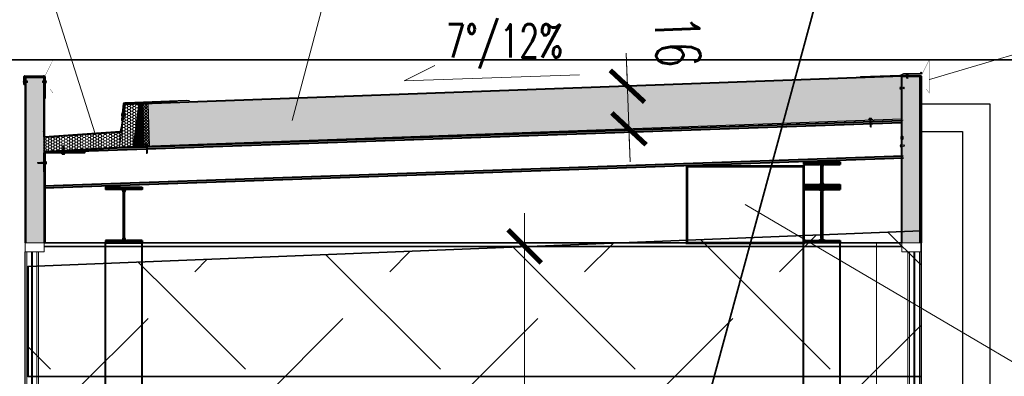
# Model space of a CAD drawing. Header units: inches. Extents: x 0 to 111471, y -105323 to 11070.
# Tile 18 of 256: x 44313 to 44671, y -54294 to -54164. Entities that reach past the tile are written whole.
import ezdxf

# ---------------------------------------------------------------- set-up
doc = ezdxf.new("R2010")
doc.units = ezdxf.units.IN
doc.header["$MEASUREMENT"] = 0
doc.linetypes.add('DASHED', pattern=[19.05, 12.7, -6.35])
for name, color, linetype, lineweight in [('888 drzwi i okna', 4, 'Continuous', 0), ('888 elementy do usunięcia', 6, 'Continuous', 35), ('888 opisy', 3, 'Continuous', 0), ('888 projektowane elementy', 6, 'Continuous', 13), ('888 sciany', 2, 'Continuous', 35), ('888 sciany istniejące', 2, 'Continuous', 35), ('888 widok', 8, 'Continuous', 0), ('888 wymiary', 1, 'Continuous', 0), ('KS_Fastener_sealing', 7, 'Continuous', 13), ('KS_Flashing', 40, 'Continuous', 40), ('KS_Hatch', 8, 'Continuous', 13), ('KS_Main structure', 1, 'Continuous', 40), ('KS_Panel sheet', 5, 'Continuous', 40), ('KS_Secondary structure', 140, 'Continuous', 40), ('KS_Text note', 7, 'Continuous', 13), ('Wymiary', 85, 'Continuous', 18)]:
    doc.layers.add(name, color=color, linetype=linetype, lineweight=lineweight)
doc.layers.add('888 opisy kolorow', color=11, linetype='Continuous')
doc.styles.add('TS 100_opisy', font='romans.shx', dxfattribs={"width": 0.7, "height": 16})
doc.styles.add('TS 100_wymiary', font='romans.shx', dxfattribs={"width": 0.7, "height": 16})
doc.dimstyles.new('Dim Style 100', dxfattribs={"dimtxt": 16, "dimasz": 12, "dimexe": 12, "dimexo": 2, "dimgap": 10, "dimtad": 1, "dimdec": 0, "dimzin": 9, "dimtxsty": 'TS 100_wymiary', "dimblk": 'ARCHTICK', "dimcen": 2.5, "dimdle": 12, "dimclrd": 256, "dimclrt": 2, "dimadec": 0, "dimazin": 2, "dimtfac": 1, "dimtdec": 0, "dimtix": 1, "dimtmove": 2, "dimatfit": 3, "dimfxl": 0, "dimlwd": -1, "dimarcsym": 0})
pattern_1 = [(270, (1229.95714, 9157.7706), (0.54992613, -0.9525), [0.635, -1.27]), (30, (1229.95714, 9157.7706), (0.549926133, 0.952499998), [0.635, -1.27]), (330, (1229.95714, 9157.7706), (1.09985226, -2e-09), [-1.27, 0.635])]

# ---------------------------------------------------------------- blocks, each defined once
blk = doc.blocks.new('P14')
at = {"layer": 'KS_Flashing'}
blk.add_hatch(color=256, dxfattribs=at).paths.add_polyline_path([(-4.5, 0), (4.5, 0), (4.5, 3), (-4.5, 3)])
blk.add_lwpolyline([(-4.5, 0), (4.5, 0), (4.5, 3), (-4.5, 3)], close=True, dxfattribs=at)
blk = doc.blocks.new('*U1396')
blk.add_lwpolyline([(-1.8, 0), (-1.8, -0.5), (-2.4, -0.9), (-1.8, -1.3), (-1.8, -1.9), (-2.4, -2.3), (-1.8, -2.7), (-1.8, -3.3), (-2.4, -3.7), (-1.8, -4.1), (-1.8, -4.7), (-2.4, -5.1), (-1.8, -5.5), (-1.8, -6.1), (-2.4, -6.5), (-1.8, -6.9), (-1.8, -7.5), (-2.4, -7.9), (-1.8, -8.3), (-1.8, -8.9), (-2.4, -9.3), (-1.8, -9.7), (-1.8, -10.3), (-2.4, -10.7), (-1.8, -11.1), (-1.8, -11.7), (-2.4, -12.1), (-1.8, -12.5), (-1.8, -13.1), (-2.4, -13.5), (-1.8, -13.9), (-1.8, -14.5), (-2.4, -14.9), (-1.8, -15.3), (-1.8, -15.9), (-2.1, -16.1), (-1.8, -16.1), (-1.8, -24.8), (0, -26.1), (1.8, -24.8), (1.8, -15.9), (2.4, -15.4), (1.8, -15), (1.8, -14.5), (2.4, -14), (1.8, -13.6), (1.8, -13.1), (2.4, -12.6), (1.8, -12.2), (1.8, -11.6), (2.4, -11.2), (1.8, -10.8), (1.8, -10.2), (2.4, -9.8), (1.8, -9.4), (1.8, -8.8), (2.4, -8.4), (1.8, -8), (1.8, -7.4), (2.4, -7), (1.8, -6.6), (1.8, -6), (2.4, -5.6), (1.8, -5.2), (1.8, -4.6), (2.4, -4.2), (1.8, -3.8), (1.8, -3.2), (2.4, -2.8), (1.8, -2.4), (1.8, -1.8), (2.4, -1.4), (1.8, -1), (1.8, -0.4), (2.4, 0), (-1.8, 0)])
blk.add_lwpolyline([(-1.8, 0), (-1.8, -0.5), (-2.4, -0.9), (-1.8, -1.3), (-1.8, -1.9), (-2.4, -2.3), (-1.8, -2.7), (-1.8, -3.3), (-2.4, -3.7), (-1.8, -4.1), (-1.8, -4.7), (-2.4, -5.1), (-1.8, -5.5), (-1.8, -6.1), (-2.4, -6.5), (-1.8, -6.9), (-1.8, -7.5), (-2.4, -7.9), (-1.8, -8.3), (-1.8, -8.9), (-2.4, -9.3), (-1.8, -9.7), (-1.8, -10.3), (-2.4, -10.7), (-1.8, -11.1), (-1.8, -11.7), (-2.4, -12.1), (-1.8, -12.5), (-1.8, -13.1), (-2.4, -13.5), (-1.8, -13.9), (-1.8, -14.5), (-2.4, -14.9), (-1.8, -15.3), (-1.8, -15.9), (-2.1, -16.1), (-1.8, -16.1), (-1.8, -24.8), (0, -26.1), (1.8, -24.8), (1.8, -15.9), (2.4, -15.4), (1.8, -15), (1.8, -14.5), (2.4, -14), (1.8, -13.6), (1.8, -13.1), (2.4, -12.6), (1.8, -12.2), (1.8, -11.6), (2.4, -11.2), (1.8, -10.8), (1.8, -10.2), (2.4, -9.8), (1.8, -9.4), (1.8, -8.8), (2.4, -8.4), (1.8, -8), (1.8, -7.4), (2.4, -7), (1.8, -6.6), (1.8, -6), (2.4, -5.6), (1.8, -5.2), (1.8, -4.6), (2.4, -4.2), (1.8, -3.8), (1.8, -3.2), (2.4, -2.8), (1.8, -2.4), (1.8, -1.8), (2.4, -1.4), (1.8, -1), (1.8, -0.4), (2.4, 0), (-1.8, 0)])
at = {"layer": 'KS_Fastener_sealing', "color": 7}
for p, q in [((-2.4, -0.9), (2.4, 0)), ((-2.4, -2.3), (2.4, -1.4)), ((-2.4, -3.7), (2.4, -2.8)), ((-2.4, -5.1), (2.4, -4.2)), ((-2.4, -6.5), (2.4, -5.6)), ((-2.4, -7.9), (2.4, -7)), ((-2.4, -9.3), (2.4, -8.4)), ((-2.4, -10.7), (2.4, -9.8)), ((-2.4, -12.1), (2.4, -11.2)), ((-2.4, -13.5), (2.4, -12.6)), ((-2.4, -14.9), (2.4, -14)), ((-1.2, -16.1), (2.4, -15.4))]:
    blk.add_line(p, q, dxfattribs=at)
for points in [[(-7.2, 2.1), (7.2, 2.1), (7.2, 1.4), (-7.2, 1.4)], [(-7.2, 1.4), (7.2, 1.4), (7.2, 0), (-7.2, 0)], [(-5, 2.6), (5, 2.6), (5, 2.1), (-5, 2.1)], [(-1.8, -2.7), (-2.4, -2.3), (-1.8, -1.9), (1.8, -1), (2.4, -1.4), (1.8, -1.8)], [(-1.8, -4.1), (-2.4, -3.7), (-1.8, -3.3), (1.8, -2.4), (2.4, -2.8), (1.8, -3.2)], [(-1.8, -5.5), (-2.4, -5.1), (-1.8, -4.7), (1.8, -3.8), (2.4, -4.2), (1.8, -4.6)], [(-1.8, -6.9), (-2.4, -6.5), (-1.8, -6.1), (1.8, -5.2), (2.4, -5.6), (1.8, -6)], [(-1.8, -8.3), (-2.4, -7.9), (-1.8, -7.5), (1.8, -6.6), (2.4, -7), (1.8, -7.4)], [(-1.8, -9.7), (-2.4, -9.3), (-1.8, -8.9), (1.8, -8), (2.4, -8.4), (1.8, -8.8)], [(-1.8, -11.1), (-2.4, -10.7), (-1.8, -10.3), (1.8, -9.4), (2.4, -9.8), (1.8, -10.2)], [(-1.8, -12.5), (-2.4, -12.1), (-1.8, -11.7), (1.8, -10.8), (2.4, -11.2), (1.8, -11.6)], [(-1.8, -13.9), (-2.4, -13.5), (-1.8, -13.1), (1.8, -12.2), (2.4, -12.6), (1.8, -13.1)], [(-1.8, -15.3), (-2.4, -14.9), (-1.8, -14.5), (1.8, -13.6), (2.4, -14), (1.8, -14.5)], [(-2.1, -16.1), (-1.8, -15.9), (1.8, -15), (2.4, -15.4), (1.8, -15.9), (0.8, -16.1)]]:
    blk.add_lwpolyline(points, close=True, dxfattribs=at)
for points in [[(2.4, 0), (1.8, -0.4), (-1.8, -1.3), (-2.4, -0.9), (-1.8, -0.5), (0.1, 0)], [(-1.8, -0.5), (-1.8, 0)], [(-1.8, -1.9), (-1.8, -1.3)], [(-1.8, -3.3), (-1.8, -2.7)], [(-1.8, -4.7), (-1.8, -4.1)], [(-1.8, -6.1), (-1.8, -5.5)], [(-1.8, -7.5), (-1.8, -6.9)], [(-1.8, -8.9), (-1.8, -8.3)], [(-1.8, -10.3), (-1.8, -9.7)], [(-1.8, -11.7), (-1.8, -11.1)], [(-1.8, -13.1), (-1.8, -12.5)], [(-1.8, -14.5), (-1.8, -13.9)], [(1.8, -15.9), (1.8, -24.8), (0, -26.1), (-1.8, -24.8), (-1.8, -15.3)], [(1.8, -0.4), (1.8, -1)], [(1.8, -1.8), (1.8, -2.4)], [(1.8, -3.2), (1.8, -3.8)], [(1.8, -4.6), (1.8, -5.2)], [(1.8, -6), (1.8, -6.6)], [(1.8, -7.4), (1.8, -8)], [(1.8, -8.8), (1.8, -9.4)], [(1.8, -10.2), (1.8, -10.8)], [(1.8, -11.6), (1.8, -12.2)], [(1.8, -13.1), (1.8, -13.6)], [(1.8, -14.5), (1.8, -15)]]:
    blk.add_lwpolyline(points, dxfattribs=at)
for points, knots in [([(-4.4, 2.6), (-4.4, 2.7), (-4.4, 2.8), (-4.4, 2.9), (-4.4, 2.9), (-4.4, 5.2), (-4.4, 5.2), (-4.4, 5.7), (-4, 6), (-3.6, 6), (-3.6, 6), (-2.8, 6), (-2.8, 6), (-2.3, 6), (-2, 5.7), (-2, 5.2), (-2, 5.2), (-2, 2.9), (-2, 2.9), (-2, 2.8), (-2, 2.7), (-2, 2.6), (-2, 2.6), (-4.4, 2.6), (-4.4, 2.6)], [0, 0, 0, 0, 1, 1, 1, 2, 2, 2, 3, 3, 3, 4, 4, 4, 5, 5, 5, 6, 6, 6, 7, 7, 7, 8, 8, 8, 8]), ([(3.6, 6), (4, 6), (4.4, 5.7), (4.4, 5.2), (4.4, 5.2), (4.4, 2.9), (4.4, 2.9), (4.4, 2.8), (4.4, 2.7), (4.4, 2.6), (4.4, 2.6), (-2, 2.6), (-2, 2.6), (-2, 2.6), (-4.4, 2.6), (-4.4, 2.6), (-4.4, 2.7), (-4.4, 2.8), (-4.4, 2.9), (-4.4, 2.9), (-4.4, 5.2), (-4.4, 5.2), (-4.4, 5.7), (-4, 6), (-3.6, 6), (-3.6, 6), (3.6, 6), (3.6, 6)], [0, 0, 0, 0, 1, 1, 1, 2, 2, 2, 3, 3, 3, 4, 4, 4, 5, 5, 5, 6, 6, 6, 7, 7, 7, 8, 8, 8, 9, 9, 9, 9]), ([(-1.9, 2.6), (-2, 2.7), (-2, 2.8), (-2, 2.9), (-2, 2.9), (-2, 5.2), (-2, 5.2), (-2, 5.7), (-1.6, 6), (-1.2, 6), (-1.2, 6), (1.2, 6), (1.2, 6), (1.6, 6), (2, 5.7), (2, 5.2), (2, 5.2), (2, 2.9), (2, 2.9), (2, 2.8), (2, 2.7), (1.9, 2.6), (1.9, 2.6), (-1.9, 2.6), (-1.9, 2.6)], [0, 0, 0, 0, 1, 1, 1, 2, 2, 2, 3, 3, 3, 4, 4, 4, 5, 5, 5, 6, 6, 6, 7, 7, 7, 8, 8, 8, 8]), ([(2, 2.6), (2, 2.7), (2, 2.8), (2, 2.9), (2, 2.9), (2, 5.2), (2, 5.2), (2, 5.7), (2.3, 6), (2.8, 6), (2.8, 6), (3.6, 6), (3.6, 6), (4, 6), (4.4, 5.7), (4.4, 5.2), (4.4, 5.2), (4.4, 2.9), (4.4, 2.9), (4.4, 2.8), (4.4, 2.7), (4.4, 2.6), (4.4, 2.6), (2, 2.6), (2, 2.6)], [0, 0, 0, 0, 1, 1, 1, 2, 2, 2, 3, 3, 3, 4, 4, 4, 5, 5, 5, 6, 6, 6, 7, 7, 7, 8, 8, 8, 8])]:
    blk.add_open_spline(points, degree=3, knots=knots, dxfattribs=at)
blk.add_open_spline([(1.8, -16.8), (1.8, -16.8), (0, -22.6), (0, -26.1)], degree=3, dxfattribs=at)
blk = doc.blocks.new('*U1397')
for p, q in [((-5, 0), (5, 0)), ((-2.4, 12.1), (-2.4, 0)), ((2.4, 12.1), (-2.4, 12.1)), ((2.4, 12.1), (2.4, 0))]:
    blk.add_line(p, q)
blk.add_arc((0, 9.5), 10.7, 242.1929, 297.8071)
blk.add_ellipse((0, 13), major_axis=(-3, 0), ratio=0.5, start_param=2.498092, end_param=6.926686)
blk = doc.blocks.new('A$C7D934496')
at = {"layer": 'KS_Flashing'}
blk.add_hatch(color=256, dxfattribs=at).paths.add_polyline_path([(-188.8, 15.5), (-188.8, 13.5), (-7.7, 7.2, -0.373885), (0, 0), (5.4, -51), (7.4, -50.8), (2, 0.2, 0.373885), (-7.6, 9.2)])
for p, q in [((-188.9, 13.5), (-7.7, 7.2)), ((-188.8, 15.5), (-7.6, 9.2)), ((-188.8, 15.5), (-188.8, 13.5)), ((0, 0), (5.4, -51)), ((2, 0.2), (7.4, -50.8)), ((7.4, -50.8), (5.4, -51))]:
    blk.add_line(p, q, dxfattribs=at)
for radius in [8, 10]:
    blk.add_arc((-8, -0.8), radius, 6, 88, dxfattribs=at)
blk = doc.blocks.new('*U1398')
blk.add_lwpolyline([(-1.8, 0), (-1.8, -0.4), (-2.5, -0.8), (-1.8, -1.3), (-1.8, -1.8), (-2.5, -2.2), (-1.8, -2.7), (-1.8, -3.2), (-2.5, -3.6), (-1.8, -4.1), (-1.9, -4.6), (-2.5, -5.1), (-1.9, -5.5), (-1.9, -6), (-2.6, -6.5), (-1.9, -6.9), (-1.9, -7.4), (-2.6, -7.9), (-1.9, -8.3), (-1.9, -8.8), (-2.6, -9.3), (-2, -9.7), (-2, -10.2), (-2.7, -10.7), (-2, -11.1), (-2, -11.6), (-2.7, -12.1), (-2, -12.5), (-2, -13), (-2.7, -13.5), (-2, -13.9), (-2, -14.4), (-2.7, -14.9), (-2.1, -15.3), (-2.1, -15.8), (-2.4, -16.1), (-2.1, -16.1), (-2.3, -24.8), (-0.5, -26.1), (1.3, -24.9), (1.4, -15.9), (2.1, -15.5), (1.5, -15), (1.5, -14.5), (2.2, -14.1), (1.5, -13.6), (1.5, -13.1), (2.2, -12.7), (1.5, -12.2), (1.5, -11.7), (2.2, -11.3), (1.5, -10.8), (1.6, -10.3), (2.3, -9.9), (1.6, -9.4), (1.6, -8.9), (2.3, -8.5), (1.6, -8), (1.6, -7.5), (2.3, -7.1), (1.6, -6.6), (1.6, -6.1), (2.3, -5.7), (1.7, -5.2), (1.7, -4.7), (2.4, -4.2), (1.7, -3.8), (1.7, -3.3), (2.4, -2.8), (1.7, -2.4), (1.7, -1.9), (2.4, -1.4), (1.7, -1), (1.7, -0.5), (2.4, 0), (-1.8, 0)])
blk.add_lwpolyline([(-1.8, 0), (-1.8, -0.4), (-2.5, -0.8), (-1.8, -1.3), (-1.8, -1.8), (-2.5, -2.2), (-1.8, -2.7), (-1.8, -3.2), (-2.5, -3.6), (-1.8, -4.1), (-1.9, -4.6), (-2.5, -5.1), (-1.9, -5.5), (-1.9, -6), (-2.6, -6.5), (-1.9, -6.9), (-1.9, -7.4), (-2.6, -7.9), (-1.9, -8.3), (-1.9, -8.8), (-2.6, -9.3), (-2, -9.7), (-2, -10.2), (-2.7, -10.7), (-2, -11.1), (-2, -11.6), (-2.7, -12.1), (-2, -12.5), (-2, -13), (-2.7, -13.5), (-2, -13.9), (-2, -14.4), (-2.7, -14.9), (-2.1, -15.3), (-2.1, -15.8), (-2.4, -16.1), (-2.1, -16.1), (-2.3, -24.8), (-0.5, -26.1), (1.3, -24.9), (1.4, -15.9), (2.1, -15.5), (1.5, -15), (1.5, -14.5), (2.2, -14.1), (1.5, -13.6), (1.5, -13.1), (2.2, -12.7), (1.5, -12.2), (1.5, -11.7), (2.2, -11.3), (1.5, -10.8), (1.6, -10.3), (2.3, -9.9), (1.6, -9.4), (1.6, -8.9), (2.3, -8.5), (1.6, -8), (1.6, -7.5), (2.3, -7.1), (1.6, -6.6), (1.6, -6.1), (2.3, -5.7), (1.7, -5.2), (1.7, -4.7), (2.4, -4.2), (1.7, -3.8), (1.7, -3.3), (2.4, -2.8), (1.7, -2.4), (1.7, -1.9), (2.4, -1.4), (1.7, -1), (1.7, -0.5), (2.4, 0), (-1.8, 0)])
at = {"layer": 'KS_Fastener_sealing', "color": 7}
for p, q in [((-2.7, -10.7), (2.3, -9.9)), ((-2.7, -12.1), (2.2, -11.3)), ((-2.7, -13.5), (2.2, -12.7)), ((-2.7, -14.9), (2.2, -14.1)), ((-2.6, -6.5), (2.3, -5.7)), ((-2.6, -7.9), (2.3, -7.1)), ((-2.6, -9.3), (2.3, -8.5)), ((-2.5, -0.8), (2.4, 0)), ((-2.5, -2.2), (2.4, -1.4)), ((-2.5, -3.6), (2.4, -2.8)), ((-2.5, -5.1), (2.4, -4.2)), ((-1.6, -16.1), (2.1, -15.5))]:
    blk.add_line(p, q, dxfattribs=at)
for points in [[(-7.1, 1.6), (7.2, 1.3), (7.2, -0.1), (-7.2, 0.1)], [(-7.1, 2.3), (7.2, 2), (7.2, 1.3), (-7.1, 1.6)], [(-5, 2.7), (5.1, 2.5), (5.1, 2), (-5, 2.2)], [(-2, -11.1), (-2.7, -10.7), (-2, -10.2), (1.6, -9.4), (2.3, -9.9), (1.6, -10.3)], [(-2, -12.5), (-2.7, -12.1), (-2, -11.6), (1.5, -10.8), (2.2, -11.3), (1.5, -11.7)], [(-2, -13.9), (-2.7, -13.5), (-2, -13), (1.5, -12.2), (2.2, -12.7), (1.5, -13.1)], [(-2.1, -15.3), (-2.7, -14.9), (-2, -14.4), (1.5, -13.6), (2.2, -14.1), (1.5, -14.5)], [(-1.9, -6.9), (-2.6, -6.5), (-1.9, -6), (1.7, -5.2), (2.3, -5.7), (1.6, -6.1)], [(-1.9, -8.3), (-2.6, -7.9), (-1.9, -7.4), (1.6, -6.6), (2.3, -7.1), (1.6, -7.5)], [(-2, -9.7), (-2.6, -9.3), (-1.9, -8.8), (1.6, -8), (2.3, -8.5), (1.6, -8.9)], [(-1.8, -2.7), (-2.5, -2.2), (-1.8, -1.8), (1.7, -1), (2.4, -1.4), (1.7, -1.9)], [(-1.8, -4.1), (-2.5, -3.6), (-1.8, -3.2), (1.7, -2.4), (2.4, -2.8), (1.7, -3.3)], [(-1.9, -5.5), (-2.5, -5.1), (-1.9, -4.6), (1.7, -3.8), (2.4, -4.2), (1.7, -4.7)], [(-2.4, -16.1), (-2.1, -15.8), (1.5, -15), (2.1, -15.5), (1.4, -15.9), (0.4, -16.1)]]:
    blk.add_lwpolyline(points, close=True, dxfattribs=at)
for points in [[(-1.8, -0.4), (-1.8, 0)], [(2.4, 0), (1.7, -0.5), (-1.8, -1.3), (-2.5, -0.8), (-1.8, -0.4), (0.1, 0)], [(1.4, -15.9), (1.3, -24.9), (-0.5, -26.1), (-2.3, -24.8), (-2.1, -15.3)], [(-2, -10.2), (-2, -9.7)], [(-2, -11.6), (-2, -11.1)], [(-2, -13), (-2, -12.5)], [(-2, -14.4), (-2, -13.9)], [(-1.9, -4.6), (-1.8, -4.1)], [(-1.9, -6), (-1.9, -5.5)], [(-1.9, -7.4), (-1.9, -6.9)], [(-1.9, -8.8), (-1.9, -8.3)], [(-1.8, -1.8), (-1.8, -1.3)], [(-1.8, -3.2), (-1.8, -2.7)], [(1.6, -10.3), (1.5, -10.8)], [(1.5, -11.7), (1.5, -12.2)], [(1.5, -13.1), (1.5, -13.6)], [(1.5, -14.5), (1.5, -15)], [(1.6, -6.1), (1.6, -6.6)], [(1.6, -7.5), (1.6, -8)], [(1.6, -8.9), (1.6, -9.4)], [(1.7, -0.5), (1.7, -1)], [(1.7, -1.9), (1.7, -2.4)], [(1.7, -3.3), (1.7, -3.8)], [(1.7, -4.7), (1.7, -5.2)]]:
    blk.add_lwpolyline(points, dxfattribs=at)
for points, knots in [([(-4.4, 2.7), (-4.3, 2.8), (-4.3, 2.9), (-4.3, 3), (-4.3, 3), (-4.3, 5.3), (-4.3, 5.3), (-4.3, 5.7), (-3.9, 6.1), (-3.5, 6.1), (-3.5, 6.1), (-2.7, 6.1), (-2.7, 6.1), (-2.2, 6.1), (-1.9, 5.7), (-1.9, 5.3), (-1.9, 5.3), (-1.9, 2.9), (-1.9, 2.9), (-1.9, 2.8), (-1.9, 2.7), (-2, 2.7), (-2, 2.7), (-4.4, 2.7), (-4.4, 2.7)], [0, 0, 0, 0, 1, 1, 1, 2, 2, 2, 3, 3, 3, 4, 4, 4, 5, 5, 5, 6, 6, 6, 7, 7, 7, 8, 8, 8, 8]), ([(3.7, 5.9), (4.1, 5.9), (4.5, 5.6), (4.5, 5.1), (4.5, 5.1), (4.4, 2.8), (4.4, 2.8), (4.4, 2.7), (4.4, 2.6), (4.5, 2.5), (4.5, 2.5), (-2, 2.7), (-2, 2.7), (-2, 2.7), (-4.4, 2.7), (-4.4, 2.7), (-4.3, 2.8), (-4.3, 2.9), (-4.3, 3), (-4.3, 3), (-4.3, 5.3), (-4.3, 5.3), (-4.3, 5.7), (-3.9, 6.1), (-3.5, 6.1), (-3.5, 6.1), (3.7, 5.9), (3.7, 5.9)], [0, 0, 0, 0, 1, 1, 1, 2, 2, 2, 3, 3, 3, 4, 4, 4, 5, 5, 5, 6, 6, 6, 7, 7, 7, 8, 8, 8, 9, 9, 9, 9]), ([(-1.9, 2.7), (-1.9, 2.7), (-1.9, 2.8), (-1.9, 2.9), (-1.9, 2.9), (-1.9, 5.3), (-1.9, 5.3), (-1.9, 5.7), (-1.5, 6), (-1.1, 6), (-1.1, 6), (1.3, 6), (1.3, 6), (1.8, 6), (2.1, 5.6), (2.1, 5.2), (2.1, 5.2), (2, 2.8), (2, 2.8), (2, 2.8), (2, 2.7), (2, 2.6), (2, 2.6), (-1.9, 2.7), (-1.9, 2.7)], [0, 0, 0, 0, 1, 1, 1, 2, 2, 2, 3, 3, 3, 4, 4, 4, 5, 5, 5, 6, 6, 6, 7, 7, 7, 8, 8, 8, 8]), ([(2.1, 2.6), (2.1, 2.7), (2, 2.8), (2, 2.8), (2, 2.8), (2.1, 5.2), (2.1, 5.2), (2.1, 5.6), (2.5, 6), (2.9, 6), (2.9, 6), (3.7, 5.9), (3.7, 5.9), (4.1, 5.9), (4.5, 5.6), (4.5, 5.1), (4.5, 5.1), (4.4, 2.8), (4.4, 2.8), (4.4, 2.7), (4.4, 2.6), (4.5, 2.5), (4.5, 2.5), (2.1, 2.6), (2.1, 2.6)], [0, 0, 0, 0, 1, 1, 1, 2, 2, 2, 3, 3, 3, 4, 4, 4, 5, 5, 5, 6, 6, 6, 7, 7, 7, 8, 8, 8, 8])]:
    blk.add_open_spline(points, degree=3, knots=knots, dxfattribs=at)
blk.add_open_spline([(1.4, -16.8), (1.4, -16.8), (-0.4, -22.6), (-0.5, -26.1)], degree=3, dxfattribs=at)
blk = doc.blocks.new('_ArchTick')
at = {"layer": 'Wymiary', "color": 0, "const_width": 0.15}
blk.add_lwpolyline([(-0.5, -0.5), (0.5, 0.5)], dxfattribs=at)
blk = doc.blocks.new('*D1403')
at = {"layer": '888 wymiary', "color": 0, "lineweight": -2, "ltscale": 0.01}
for p, q in [((496, 72.32), (496, 101.69)), ((756, 72.32), (756, 101.69))]:
    blk.add_line(p, q, dxfattribs=at)
at = {"layer": '888 wymiary', "ltscale": 0.01}
blk.add_line((768, 89.69), (484, 89.69), dxfattribs=at)
at = {"layer": 'Defpoints', "color": 0, "ltscale": 0.01}
for p in [(496, 89.69), (496, 70.32), (756, 70.32)]:
    blk.add_point(p, dxfattribs=at)
at = {"layer": '888 wymiary', "linetype": 'ByBlock', "ltscale": 0.01, "xscale": 12, "yscale": 12, "zscale": 12, "rotation": 180}
blk.add_blockref('_ArchTick', (496, 89.69), dxfattribs=at)
at = {"layer": '888 wymiary', "linetype": 'ByBlock', "ltscale": 0.01, "xscale": 12, "yscale": 12, "zscale": 12}
blk.add_blockref('_ArchTick', (756, 89.69), dxfattribs=at)
at = {"layer": '888 wymiary', "color": 2, "ltscale": 0.01, "insert": (626, 107.69), "char_height": 16, "attachment_point": 5, "style": 'TS 100_wymiary'}
blk.add_mtext('260', dxfattribs=at)
blk = doc.blocks.new('*D1404')
at = {"layer": '888 wymiary', "color": 0, "lineweight": -2, "ltscale": 0.01}
for p, q in [((798.42, 58.75), (799.1, 39.85)), ((813.91, 59.32), (814.59, 40.41))]:
    blk.add_line(p, q, dxfattribs=at)
at = {"layer": '888 wymiary', "ltscale": 0.01}
for p, q in [((826.15, 52.83), (786.67, 51.4)), ((798.67, 51.84), (786.67, 51.4)), ((814.16, 52.4), (826.15, 52.83))]:
    blk.add_line(p, q, dxfattribs=at)
at = {"layer": 'Defpoints', "color": 0}
for p in [(798.34, 60.75), (813.84, 61.31), (798.67, 51.84)]:
    blk.add_point(p, dxfattribs=at)
at = {"layer": '888 wymiary', "linetype": 'ByBlock', "xscale": 12, "yscale": 12, "zscale": 12}
for p, rotation in [((798.67, 51.84), 2.071557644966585), ((814.16, 52.4), 182.0715576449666)]:
    blk.add_blockref('_ArchTick', p, dxfattribs=dict(at, rotation=rotation))
at = {"layer": '888 wymiary', "color": 2, "ltscale": 0.01, "insert": (830.51, 34.13), "char_height": 16, "attachment_point": 5, "rotation": 182.0716, "style": 'TS 100_wymiary'}
blk.add_mtext('16', dxfattribs=at)
blk = doc.blocks.new('G$C8031A222')
at = {"layer": 'KS_Main structure'}
h = blk.add_hatch(dxfattribs=at)
h.set_pattern_fill('ANSI31', color=256, scale=0.1, angle=180, style=0)
h.set_pattern_definition([(45, (-158.81015, -50.2616), (-0.2245064, 0.2245064), [])])
edge = h.paths.add_edge_path()
edge.add_line((0, -20.3), (0, -19.37))
edge.add_line((0, -19.37), (-5.63, -19.37))
edge.add_arc((-5.63, -18.61), 0.76, 180, 270, ccw=False)
edge.add_line((-6.39, -18.61), (-6.39, -1.69))
edge.add_arc((-5.63, -1.69), 0.76, 90, 180, ccw=False)
edge.add_line((-5.63, -0.93), (0, -0.93))
edge.add_line((0, -0.93), (0, 0))
edge.add_line((0, 0), (-13.3, 0))
edge.add_line((-13.3, 0), (-13.3, -0.93))
edge.add_line((-13.3, -0.93), (-7.67, -0.93))
edge.add_arc((-7.67, -1.69), 0.76, 360, 90, ccw=False)
edge.add_line((-6.91, -1.69), (-6.91, -18.61))
edge.add_arc((-7.67, -18.61), 0.76, 270, 360, ccw=False)
edge.add_line((-7.67, -19.37), (-13.3, -19.37))
edge.add_line((-13.3, -19.37), (-13.3, -20.3))
edge.add_line((-13.3, -20.3), (0, -20.3))
for p, q in [((-13.3, 0), (0, 0)), ((-13.3, 0), (-13.3, -0.93)), ((-7.67, -0.93), (-13.3, -0.93)), ((-6.91, -1.69), (-6.91, -18.61)), ((-6.39, -18.61), (-6.39, -1.69)), ((0, -0.93), (-5.63, -0.93)), ((-7.67, -19.37), (-13.3, -19.37)), ((-13.3, -19.37), (-13.3, -20.3)), ((-13.3, -20.3), (0, -20.3)), ((0, -19.37), (-5.63, -19.37))]:
    blk.add_line(p, q, dxfattribs=at)
for points in [[(0, 0), (0, -0.93)], [(0, -19.37), (0, -20.3)]]:
    blk.add_lwpolyline(points, dxfattribs=at)
for centre, start, end in [((-7.67, -1.69), 0, 90), ((-5.63, -1.69), 90, 180), ((-7.67, -18.61), 270, 0), ((-5.63, -18.61), 180, 270)]:
    blk.add_arc(centre, 0.76, start, end, dxfattribs=at)
blk = doc.blocks.new('G$C19478120')
h = blk.add_hatch()
h.set_pattern_fill('ANSI31', color=256, scale=0.04, angle=99.6247, style=0)
h.set_pattern_definition([(305.375287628, (-4893.7731357, 18085.972625), (0.0040768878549, 0.0028946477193), [])])
h.paths.add_polyline_path([(818.87, -53.92, -1), (818.97, -54.52, -1)])
at = {"layer": 'KS_Fastener_sealing'}
h = blk.add_hatch(dxfattribs=at)
h.set_pattern_fill('ANSI37', color=252, scale=0.03, angle=90, style=0)
h.set_pattern_definition([(315, (723.22761, 487.71153), (0.06735192, 0.06735192), []), (45, (723.22761, 487.71153), (-0.06735192, 0.06735192), [])])
h.paths.add_polyline_path([(795.76, 259.82), (795.66, 259.82), (795.66, 262.2), (795.76, 262.2)])
h = blk.add_hatch(dxfattribs=at)
h.set_pattern_fill('ANSI37', color=252, scale=0.03, angle=180, style=0)
h.set_pattern_definition([(225, (822.23134, 532.54622), (0.06735192, -0.06735192), []), (315, (822.23134, 532.54622), (0.06735192, 0.06735192), [])])
h.paths.add_polyline_path([(798.93, 264.22), (798.93, 264.12), (796.55, 264.12), (796.55, 264.22)])
h = blk.add_hatch(dxfattribs=at)
h.set_pattern_fill('ANSI37', color=252, scale=0.03, angle=180, style=0)
h.set_pattern_definition([(225, (823.16795, 532.54622), (0.06735192, -0.06735192), []), (315, (823.16795, 532.54622), (0.06735192, 0.06735192), [])])
h.paths.add_polyline_path([(806.61, 264.22), (806.61, 264.12), (797.49, 264.12), (797.49, 264.22)])
h = blk.add_hatch(dxfattribs=at)
h.set_pattern_fill('ANSI37', color=252, scale=0.03, angle=180, style=0)
h.set_pattern_definition([(225, (833.42432, 532.54622), (0.06735192, -0.06735192), []), (315, (833.42432, 532.54622), (0.06735192, 0.06735192), [])])
h.paths.add_polyline_path([(810.12, 264.22), (810.12, 264.12), (807.75, 264.12), (807.75, 264.22)])
h = blk.add_hatch(dxfattribs=at)
h.set_pattern_fill('ANSI37', color=252, scale=0.03, angle=90, style=0)
h.set_pattern_definition([(315, (756.159525, 542.48329), (0.06735192, 0.06735192), []), (45, (756.159525, 542.48329), (-0.06735192, 0.06735192), [])])
h.paths.add_polyline_path([(815.84, 263.85), (815.84, 263.76), (814.49, 263.76), (814.49, 263.85)])
h = blk.add_hatch(dxfattribs=at)
h.set_pattern_fill('ANSI37', color=252, scale=0.03, angle=174, style=0)
h.set_pattern_definition([(231, (820.098005, 563.18078), (0.074023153, -0.059942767), []), (321, (820.098005, 563.18078), (0.059942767, 0.074023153), [])])
h.paths.add_polyline_path([(804.51, 235.53), (804.5, 235.43), (802.13, 235.68), (802.14, 235.78)])
h = blk.add_hatch(dxfattribs=at)
h.set_pattern_fill('ANSI37', color=252, scale=0.03, angle=92, style=0)
h.set_pattern_definition([(313, (736.50461, 518.08976), (0.06966144, 0.064960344), []), (43, (736.50461, 518.08976), (-0.064960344, 0.06966144), [])])
h.paths.add_polyline_path([(808.18, 231.87), (808.08, 231.87), (807.99, 234.24), (808.09, 234.25)])
at = {"layer": 'KS_Hatch'}
h = blk.add_hatch(dxfattribs=at)
h.set_pattern_fill('HONEY', color=256, scale=0.2, angle=90, style=0)
h.set_pattern_definition(pattern_1)
h.paths.add_polyline_path([(757.25, 270.74), (817.4, 270.74), (817.4, 264.22), (757.25, 264.22)])
h = blk.add_hatch(dxfattribs=at)
h.set_pattern_fill('ANSI31', color=256, scale=0.05, angle=90)
h.set_pattern_definition([(315, (1031.0138, 9137.12497), (0.224506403, 0.224506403), [])])
h.paths.add_polyline_path([(817.64, 271.1), (817.64, 271.13, 0.401837), (817.53, 271.21), (814.84, 271.21), (814.84, 271.41), (817.49, 271.41, -0.414141), (817.84, 271.08), (817.84, 271.06), (817.84, 264.56), (817.84, 264.2, -0.43416), (817.49, 263.85), (809.84, 263.85), (809.84, 264.05), (817.53, 264.05, 0.483719), (817.64, 264.16)])
h = blk.add_hatch(dxfattribs=at)
h.set_pattern_fill('ANSI31', color=256, scale=0.05, angle=270)
h.set_pattern_definition([(135, (855.03654, 398.77625), (-0.1122532, -0.1122532), [])])
edge = h.paths.add_edge_path()
edge.add_line((783.01, 264.05), (789.73, 264.05))
edge.add_arc((789.73, 263.57), 0.48, 360, 90, ccw=False)
edge.add_line((790.21, 263.57), (790.2, 249.35))
edge.add_line((790.2, 249.35), (789.97, 249.35))
edge.add_line((789.97, 249.35), (789.97, 263.57))
edge.add_arc((789.73, 263.57), 0.24, 0, 90)
edge.add_line((789.73, 263.81), (783.01, 263.81))
edge.add_line((783.01, 263.81), (783.01, 264.05))
h = blk.add_hatch(dxfattribs=at)
h.set_pattern_fill('HONEY', color=256, scale=0.2, angle=90, style=0)
h.set_pattern_definition(pattern_1)
h.paths.add_polyline_path([(793.97, 264.22), (795.49, 264.22), (795.49, 263.79), (797.49, 236.72), (797.53, 236.15), (792.02, 236.71), (790.44, 264.22)])
h = blk.add_hatch(dxfattribs=at)
h.set_pattern_fill('HONEY', color=256, scale=0.2, angle=90, style=0)
h.set_pattern_definition([(270, (1228.634, 9157.7244), (0.54992613, -0.9525), [0.635, -1.27]), (30, (1228.634, 9157.7244), (0.549926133, 0.952499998), [0.635, -1.27]), (330, (1228.634, 9157.7244), (1.09985226, -2e-09), [-1.27, 0.635])])
h.paths.add_polyline_path([(807.79, 229.66), (807.58, 234.69), (792.02, 236.71), (792.31, 231.66), (792.57, 231.63)])
h = blk.add_hatch(dxfattribs=at)
h.set_pattern_fill('AR-SAND', color=256, scale=0.05, angle=90, style=0)
h.set_pattern_definition([(307.5, (697.7143, 640.2914), (2.447066, 0.080002), [0, -1.9304, 0, -2.159, 0, -2.06375]), (277.5, (697.7143, 640.2914), (3.584126, -2.247616), [0, -1.0414, 0, -1.7399, 0, -0.66675]), (237.5, (697.7143, 641.8535), (0.007186, -3.954962), [0, -0.635, 0, -2.286, 0, -2.9845]), (227.5, (697.7143, 641.8535), (1.114647, -3.817782), [0, -0.3175, 0, -1.4986, 0, -1.7145])])
h.paths.add_polyline_path([(792.19, 231.25), (792.1, 231.15), (792.15, 230.27), (798.25, 230.48), (795.06, 230.84), (792.73, 231.26)])
h = blk.add_hatch(dxfattribs=at)
h.set_pattern_fill('PLASTY', color=256, scale=0.37, style=0)
h.set_pattern_definition([(315, (-44583.10816, 36902.3477), (0.224506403, 0.224506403), [])])
h.paths.add_polyline_path([(792.44, 227.74), (807.81, 228.28), (807.76, 229.67), (792.31, 231.66)])
h = blk.add_hatch(dxfattribs=at)
h.set_pattern_fill('PLASTY', color=256, scale=0.37, style=0)
h.set_pattern_definition([(45, (-46217.6338, 27089.6298), (-0.523259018, 0.523259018), []), (135, (-46217.6338, 27089.6298), (-0.523259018, -0.523259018), [])])
h.paths.add_polyline_path([(792.32, 227.74), (792.39, 225.74), (807.88, 226.28), (807.81, 228.28)])
h = blk.add_hatch(dxfattribs=at)
h.set_pattern_fill('HONEY', color=256, scale=0.2, angle=90, style=0)
h.set_pattern_definition([(270, (-44971.35916, 36226.2357), (0.549926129, -0.9525), [0.635, -1.27]), (30, (-44971.35916, 36226.2357), (0.5499261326, 0.952499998), [0.635, -1.27]), (330, (-44971.35916, 36226.2357), (1.0998522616, -2e-09), [-1.27, 0.635])])
h.paths.add_polyline_path([(807.88, 226.28), (792.39, 225.74), (802.25, -47.14), (813.26, -46.84), (813.25, -46.56), (812.99, -46.57, -0.247541), (813.99, -46.54), (813.73, -46.54), (813.74, -46.84), (817.42, -46.84, -0.182311), (817.75, -46.96)])
h = blk.add_hatch(dxfattribs=at)
h.set_pattern_fill('HONEY', color=256, scale=0.2, angle=90, style=0)
h.set_pattern_definition([(270, (875.92913, 8824.18646), (0.54992613, -0.9525), [0.635, -1.27]), (30, (875.92913, 8824.18646), (0.549926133, 0.952499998), [0.635, -1.27]), (330, (875.92913, 8824.18646), (1.09985226, -2e-09), [-1.27, 0.635])])
h.paths.add_polyline_path([(757.25, -47.14), (757.25, -53.84), (817.76, -53.84), (817.76, -47.14)])
at = {"layer": 'KS_Main structure'}
h = blk.add_hatch(dxfattribs=at)
h.set_pattern_fill('ANSI31', color=256, scale=0.1, angle=270, style=0)
h.set_pattern_definition([(45, (-91817.22093, 55190.28333), (-0.224506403, 0.224506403), [])])
h.paths.add_polyline_path([(785.76, -17.14, -0.414214), (785, -17.9), (779.24, -17.9, -0.414214), (778.48, -17.14), (778.48, -11.51), (777.55, -11.51), (777.55, -24.81), (778.48, -24.81), (778.48, -19.18, -0.414214), (779.24, -18.42), (785, -18.42, -0.414214), (785.76, -19.18), (785.76, -24.81), (786.69, -24.81), (786.69, -11.51), (785.76, -11.51)])
blk.add_circle((818.92, -54.22), 0.305)
at = {"layer": '888 drzwi i okna', "ltscale": 0.01}
for points in [[(498, 270.86), (754, 270.86)], [(498, 270.26), (754, 270.26)], [(498, 268.65), (754, 268.65)], [(498, 268.25), (754, 268.25)], [(498, 266.64), (754, 266.64)], [(498, 266.04), (754, 266.04)], [(754, -49.32), (498, -49.32)], [(754, -49.92), (498, -49.92)], [(754, -51.53), (498, -51.53)], [(754, -51.93), (498, -51.93)], [(754, -53.53), (498, -53.53)], [(754, -54.14), (496, -54.14)]]:
    blk.add_lwpolyline(points, dxfattribs=at)
at = {"layer": '888 opisy'}
for points in [[(848.78, 413.35), (848.78, 261.91), (797.18, 245.57)], [(801.71, 173.99), (860.57, 158.46), (860.57, -14.3)], [(818.35, 69.84), (816.1, 133.42), (821.71, 122.3)], [(699.52, -212.62), (699.52, -112.03), (771.16, 9.66)], [(832.77, -212.62), (832.77, -112.03), (816.61, -57.26)]]:
    blk.add_lwpolyline(points, dxfattribs=at)
at = {"layer": '888 opisy kolorow', "ltscale": 0.01}
for points in [[(498, 270.86), (754, 270.86)], [(802.25, -47.14), (792.16, 231.68)], [(807.76, -54.14), (807.76, -54.14), (807.76, -79.14), (450, -79.14), (450, -54.14)], [(797.76, -54.14), (797.76, -69.14), (460, -69.14), (460, -54.14)], [(496, -54.14), (757.25, -54.14)]]:
    blk.add_lwpolyline(points, dxfattribs=at)
at = {"layer": '888 sciany'}
for points in [[(756, 264.05), (756, -47.14)], [(757.25, 264.05), (757.25, -47.14)]]:
    blk.add_lwpolyline(points, dxfattribs=at)
at = {"layer": '888 sciany istniejące', "ltscale": 0.01}
blk.add_lwpolyline([(496, -54.14), (757.25, -54.14)], dxfattribs=at)
at = {"layer": '888 widok', "ltscale": 0.01}
for points in [[(757.25, 270.86), (757.25, 264.05), (754, 264.05), (754, 270.86), (757.25, 270.86)], [(496, -37.93), (757.25, -37.93)], [(757.25, -47.14), (754, -47.14), (754, -54.14), (757.25, -54.14)], [(757.25, -47.14), (757.25, -54.14)]]:
    blk.add_lwpolyline(points, dxfattribs=at)
at = {"layer": '888 widok', "linetype": 'DASHED', "ltscale": 0.5, "const_width": 1}
blk.add_lwpolyline([(785.08, 30.82), (785.08, -11.51), (757.25, -11.51), (757.25, 30.82)], close=True, dxfattribs=at)
at = {"layer": 'KS_Fastener_sealing'}
for p, q in [((797.53, 236.15), (795.66, 264.22)), ((795.66, 262.2), (795.76, 262.2)), ((795.76, 262.2), (795.76, 259.82)), ((814.49, 263.85), (814.49, 263.76)), ((814.49, 263.85), (815.84, 263.85)), ((815.84, 263.76), (814.49, 263.76)), ((815.84, 263.85), (815.84, 263.76)), ((795.76, 259.82), (795.66, 259.82)), ((792.02, 236.71), (807.58, 234.69)), ((807.58, 234.69), (807.79, 229.66)), ((792.31, 231.66), (807.79, 229.66))]:
    blk.add_line(p, q, dxfattribs=at)
for points in [[(798.93, 264.22), (798.93, 264.12), (796.55, 264.12), (796.55, 264.22), (798.93, 264.22)], [(806.61, 264.22), (806.61, 264.12), (797.49, 264.12), (797.49, 264.22), (806.61, 264.22)], [(810.12, 264.22), (810.12, 264.12), (807.75, 264.12), (807.75, 264.22), (810.12, 264.22)], [(804.51, 235.53), (804.5, 235.43), (802.13, 235.68), (802.14, 235.78), (804.51, 235.53)], [(808.18, 231.87), (808.08, 231.87), (807.99, 234.24), (808.09, 234.25), (808.18, 231.87)]]:
    blk.add_lwpolyline(points, dxfattribs=at)
at = {"layer": 'KS_Flashing'}
for p, q in [((790.3, 264.05), (792.16, 231.68)), ((790.45, 264.05), (792.31, 231.66)), ((797.7, 264.22), (797.55, 264.22))]:
    blk.add_line(p, q, dxfattribs=at)
at = {"layer": 'KS_Flashing', "linetype": 'Continuous', "const_width": 0.1}
for points in [[(818.05, 270.55), (818.05, 263.59), (823.78, 260.79), (811.67, 260.79), (813.17, 261.94)], [(801.7, -35.3), (801.64, -33.8), (801.34, -33.81), (801.81, -47.08), (791.8, -47.1), (791.81, -47.4), (793.31, -47.35)], [(818.05, -47.34), (818.05, -54.3), (823.78, -57.1), (811.67, -57.1), (813.17, -55.96)]]:
    blk.add_lwpolyline(points, dxfattribs=at)
at = {"layer": 'KS_Hatch'}
for p, q in [((817.73, 264.03), (817.73, 268.84)), ((817.88, 264.02), (817.88, 268.84)), ((809.07, 263.91), (809.86, 263.57)), ((809.13, 264.05), (809.91, 263.71)), ((809.94, 263.71), (817.56, 263.71)), ((809.94, 263.56), (817.56, 263.56)), ((817.71, 263.85), (817.73, 264.03)), ((817.86, 263.84), (817.88, 264.02)), ((792.32, 227.74), (807.85, 228.28)), ((792.39, 225.74), (807.92, 226.28)), ((801.49, -37.98), (801.83, -47.69)), ((817.76, -47.14), (817.71, -45.67))]:
    blk.add_line(p, q, dxfattribs=at)
at = {"layer": 'KS_Hatch', "linetype": 'DASHED'}
for p, q in [((817.8, 264.03), (817.8, 268.84)), ((809.1, 263.98), (809.89, 263.64)), ((809.94, 263.63), (817.56, 263.63)), ((817.79, 263.84), (817.8, 264.03))]:
    blk.add_line(p, q, dxfattribs=at)
at = {"layer": 'KS_Hatch', "linetype": 'DASHED', "const_width": 0.15}
blk.add_lwpolyline([(808.94, 211.26), (809.07, 212.22), (808.19, 234.25), (808.19, 234.77, 0.383864), (807.72, 235.29), (802.02, 235.89, 0.166756), (801.88, 235.86), (801.41, 235.57, -0.165274), (801.3, 235.54), (797.89, 236.31, -0.385519), (797.73, 236.48), (795.86, 263.84, -0.414214), (796.03, 264.02), (817.37, 264.02)], format="xyb", dxfattribs=at)
at = {"layer": 'KS_Hatch'}
for points in [[(808.87, 211.27), (808.99, 212.23), (808.12, 234.24), (808.12, 234.77, 0.383864), (807.72, 235.22), (802.01, 235.82, 0.166756), (801.92, 235.79), (801.45, 235.5, -0.165274), (801.29, 235.47), (797.88, 236.24, -0.385519), (797.66, 236.48), (795.78, 263.84, -0.414214), (796.03, 264.09), (817.4, 264.09)], [(809.02, 211.25), (809.14, 212.22), (808.27, 234.25), (808.27, 234.77, 0.383864), (807.73, 235.37), (802.03, 235.97, 0.166756), (801.84, 235.92), (801.37, 235.63, -0.165274), (801.31, 235.62), (797.9, 236.39, -0.385519), (797.81, 236.48), (795.93, 263.84, -0.414214), (796.03, 263.94), (817.37, 263.94)], [(817.43, -32.18), (817.92, -46.49, 0.073586), (817.94, -46.6), (818.54, -47.85), (818.54, -53.97)], [(818.82, -53.97), (818.82, -47.82, 0.073586), (818.81, -47.79), (818.2, -46.52, -0.073586), (818.2, -46.49), (817.71, -32.18), (817.43, -32.18)]]:
    blk.add_lwpolyline(points, format="xyb", dxfattribs=at)
at = {"layer": 'KS_Hatch', "linetype": 'DASHED', "const_width": 0.2}
blk.add_lwpolyline([(817.57, -32.18), (818.06, -46.54), (818.67, -47.81), (818.67, -53.97)], dxfattribs=at)
at = {"layer": 'KS_Hatch'}
for centre, radius, start, end in [((808.59, 262.56), 1.43, 70.5573, 75.1024), ((808.59, 262.56), 1.58, 70.3611, 75.1024), ((809.94, 263.86), 0.3, 255.4737, 270), ((809.94, 263.86), 0.15, 259.1951, 270), ((817.56, 263.86), 0.15, 270, 356.4032), ((817.56, 263.86), 0.3, 270, 356.4032)]:
    blk.add_arc(centre, radius, start, end, dxfattribs=at)
at = {"layer": 'KS_Hatch', "linetype": 'DASHED'}
for centre, radius, start, end in [((808.59, 262.56), 1.51, 70.4555, 75.1024), ((809.94, 263.86), 0.225, 256.8622, 270), ((817.56, 263.86), 0.225, 270, 356.4032)]:
    blk.add_arc(centre, radius, start, end, dxfattribs=at)
at = {"layer": 'KS_Main structure'}
for p, q in [((788.06, -47.72), (777.17, 264.05)), ((788.75, -47.7), (777.87, 264.05)), ((800.91, -47.03), (790.38, 254.64)), ((801.6, -47), (791.43, 244.41)), ((496, 241.73), (757.5, 241.73)), ((496, 228.43), (757.5, 228.43)), ((496, -11.51), (757.5, -11.51)), ((777.55, -24.81), (777.55, -11.51)), ((778.48, -11.51), (778.48, -17.14)), ((785.76, -11.51), (785.76, -17.14)), ((786.69, -24.81), (786.69, -11.51)), ((778.48, -19.18), (778.48, -24.81)), ((779.24, -17.9), (785, -17.9)), ((785, -18.42), (779.24, -18.42)), ((785.76, -19.18), (785.76, -24.81)), ((496, -24.81), (757.5, -24.81)), ((778.48, -24.81), (777.55, -24.81)), ((786.69, -24.81), (785.76, -24.81))]:
    blk.add_line(p, q, dxfattribs=at)
for points in [[(789.82, 263.8), (757.25, 263.8)], [(778.48, -11.51), (777.55, -11.51)], [(786.69, -11.51), (785.76, -11.51)]]:
    blk.add_lwpolyline(points, dxfattribs=at)
for centre, start, end in [((779.24, -17.14), 180, 270), ((785, -17.14), 270, 0), ((779.24, -19.18), 90, 180), ((785, -19.18), 0, 90)]:
    blk.add_arc(centre, 0.76, start, end, dxfattribs=at)
at = {"layer": 'KS_Panel sheet'}
for p, q in [((817.4, 270.86), (757.25, 270.86)), ((817.4, 270.74), (757.25, 270.74)), ((817.4, 270.86), (817.4, 264.05)), ((817.4, 264.05), (757.25, 264.05))]:
    blk.add_line(p, q, dxfattribs=at)
at = {"layer": 'KS_Panel sheet', "linetype": 'Continuous'}
blk.add_line((757.25, -53.84), (817.76, -53.84), dxfattribs=at)
for points in [[(812.02, -54.14), (817.76, -54.14), (817.76, -47.14), (807.57, 234.71), (797.53, 236.15), (795.67, 264.05), (817.4, 264.05)], [(757.25, -47.14), (817.76, -47.14), (817.76, -54.14), (757.25, -54.14)]]:
    blk.add_lwpolyline(points, dxfattribs=at)
at = {"layer": 'KS_Secondary structure', "color": 140, "linetype": 'Continuous'}
for p, q in [((814.84, 271.21), (814.84, 271.41)), ((814.84, 271.21), (817.53, 271.21)), ((817.64, 271.13), (817.64, 264.16)), ((817.84, 271.06), (817.84, 264.18)), ((809.84, 264.05), (817.53, 264.05)), ((809.84, 264.05), (809.84, 263.85))]:
    blk.add_line(p, q, dxfattribs=at)
blk.add_lwpolyline([(783.01, 264.05), (789.73, 264.05, -0.414214), (790.21, 263.57), (790.2, 249.35), (789.97, 249.35), (789.97, 263.57, 0.414214), (789.73, 263.81), (783.01, 263.81), (783.01, 264.05)], format="xyb", dxfattribs=at)
at = {"layer": 'KS_Secondary structure', "linetype": 'Continuous', "lineweight": -2, "const_width": 0.1}
blk.add_lwpolyline([(810.92, -46.84), (817.42, -46.84, -0.414214), (817.92, -47.34), (817.92, -54.14)], format="xyb", dxfattribs=at)
at = {"layer": 'KS_Secondary structure', "color": 140, "linetype": 'Continuous'}
for centre, radius, start, end in [((817.5, 271.07), 0.339, 358.0558, 91.9301), ((817.54, 271.12), 0.0938, 352.1563, 95.412), ((817.5, 264.19), 0.339, 268.0699, 1.9442), ((817.54, 264.15), 0.0938, 264.588, 7.8437)]:
    blk.add_arc(centre, radius, start, end, dxfattribs=at)
for points in [[(817.49, 271.41), (817.49, 271.41), (816.29, 271.41), (814.84, 271.41)], [(817.49, 263.85), (817.49, 263.85), (809.84, 263.85), (809.84, 263.85)]]:
    blk.add_open_spline(points, degree=3, dxfattribs=at)
at = {"layer": 'KS_Text note'}
for p, q in [((792.31, 231.66), (792.44, 227.74)), ((807.85, 228.28), (807.79, 229.66))]:
    blk.add_line(p, q, dxfattribs=at)
at = {"layer": '888 opisy kolorow', "ltscale": 0.01, "rotation": 270}
blk.add_blockref('G$C8031A222', (777.55, 228.43), dxfattribs=at)
at = {"layer": '888 opisy kolorow', "ltscale": 0.01, "xscale": -1, "rotation": 270}
blk.add_blockref('G$C8031A222', (777.55, -11.51), dxfattribs=at)
at = {"layer": 'KS_Fastener_sealing', "yscale": 0.1, "zscale": 0.1}
for name, p, xscale, rotation in [('*U1397', (815.78, 271.52), -0.1, 180), ('*U1398', (786.33, 263.81), -0.1, 180), ('*U1398', (789.97, 257.07), -0.1, 88.8542371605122), ('*U1397', (803.92, 235.86), 0.1, 174.0000000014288), ('*U1398', (792.36, 226.77), -0.1, 270), ('*U1396', (801.92, -35.78), -0.1, 271.9999999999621), ('*U1397', (813.49, -46.55), -0.1, 181.9999999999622), ('*U1397', (792.55, -46.64), -0.1, 181.9999999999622), ('*U1397', (818.46, -49.11), -0.1, 89.99999999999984)]:
    blk.add_blockref(name, p, dxfattribs=dict(at, xscale=xscale, rotation=rotation))
at = {"layer": 'KS_Fastener_sealing', "xscale": 0.1, "yscale": 0.1, "zscale": 0.1}
blk.add_blockref('*U1397', (815.78, 263.22), dxfattribs=at)
at = {"layer": 'KS_Flashing', "xscale": -0.1, "yscale": 0.1, "zscale": 0.1}
for name, p, rotation in [('A$C7D934496', (807.07, 234.96), 270), ('P14', (795.42, -47.07), 181.9999999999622)]:
    blk.add_blockref(name, p, dxfattribs=dict(at, rotation=rotation))
at = {"layer": '888 opisy', "char_height": 12, "attachment_point": 1, "rotation": 270, "style": 'TS 100_opisy'}
for s, insert, width in [('Płyta dachowa o współczynniku przenikania ciepła U=0,15', (898.79, 154.58), 193.87), ('{\\Fromans.shx;\\W0.20186; }7°/12%', (836.64, 119.91), 49.3912)]:
    blk.add_mtext(s, dxfattribs=dict(at, insert=insert, width=width))
at = {"layer": '888 wymiary', "ltscale": 0.01}
dim = blk.add_linear_dim(base=(496, 89.69), p1=(756, 70.32), p2=(496, 70.32), dimstyle='Dim Style 100', override={"dimtxsty": 'TS 100_wymiary'}, dxfattribs=at)
dim.commit()
dim.dimension.update_dxf_attribs({"geometry": '*D1403', "text_midpoint": (626, 107.69)})
dim = blk.add_linear_dim(base=(798.67, 51.84), p1=(813.84, 61.31), p2=(798.34, 60.75), angle=182.0716, dimstyle='Dim Style 100', override={"dimtxsty": 'TS 100_wymiary'}, dxfattribs=at)
dim.commit()
dim.dimension.update_dxf_attribs({"geometry": '*D1404', "text_midpoint": (830.51, 34.13), "dimtype": 161})

msp = doc.modelspace()

# ---------------------------------------------------------------- hatches: boundary and pattern name
at = {"layer": '888 elementy do usunięcia'}
h = msp.add_hatch(dxfattribs=at)
h.set_pattern_fill('SCREEN', color=256, scale=100, angle=135)
h.set_pattern_definition([(225, (52491.64, -30655.42), (-5e-14, -141.42136), [76, -24]), (45, (52437.9, -30638.45), (7e-14, 141.42136), [38, -62]), (45, (52394.06, -30682.29), (7e-14, 141.42136), [38, -62]), (315, (52473.25, -30690.78), (141.42136, -6e-14), [38, -62]), (315, (52429.41, -30646.94), (141.42136, -6e-14), [38, -62]), (135, (52456.28, -30744.52), (-141.42136, 9e-14), [76, -24])])
h.paths.add_polyline_path([(44316.471, -54529.942), (44316.471, -54506.701), (44316.471, -54553.776), (44640.471, -54553.776), (44640.471, -54240.832), (44316.471, -54253.776)])

# ---------------------------------------------------------------- linework, layer by layer
msp.add_lwpolyline([(44540.335, -54386.086), (44725.402, -53703.64), (45201.145, -53703.64)], dxfattribs=at)
at = {"layer": '888 sciany istniejące'}
for points in [[(45392.746, -54178.701), (43635.232, -54178.701)], [(44640.471, -54240.832), (44640.471, -54293.776), (44316.471, -54293.776), (44316.471, -54253.776), (44640.471, -54240.832)]]:
    msp.add_lwpolyline(points, dxfattribs=at)

# ---------------------------------------------------------------- block references
at = {"layer": '888 projektowane elementy', "ltscale": 0.01, "rotation": 90}
msp.add_blockref('G$C19478120', (44586.333, -55002.477), dxfattribs=at)

doc.saveas('drawing.dxf')
